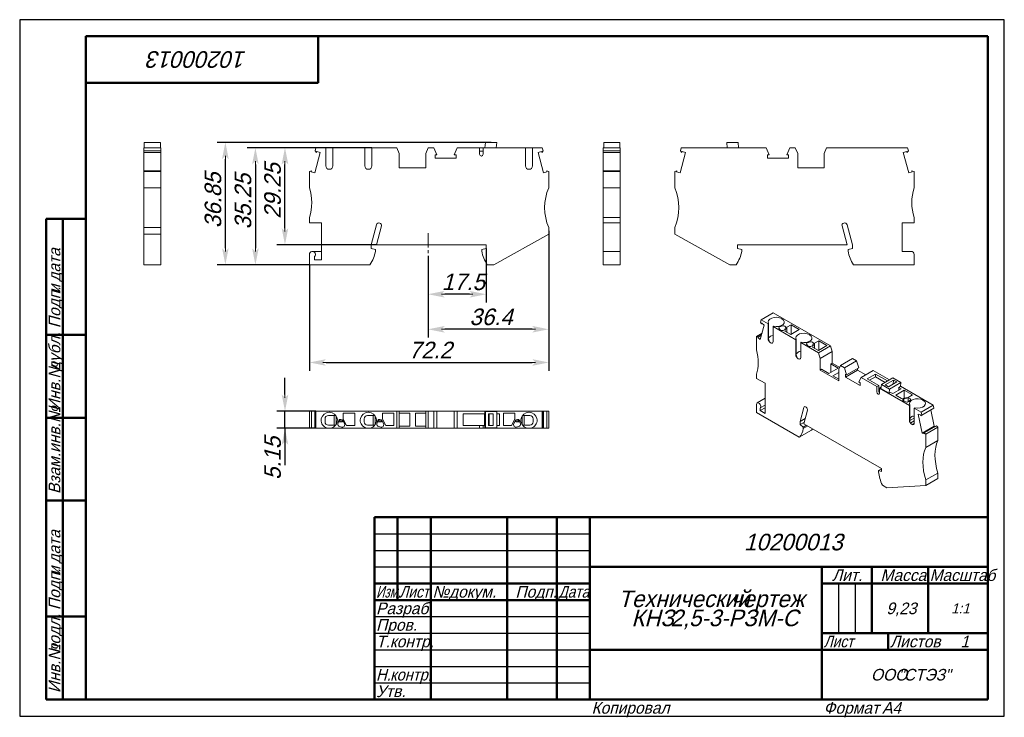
# Model space of a CAD drawing. Header units: millimetres. Extents: x 0 to 297, y 0 to 210.
import ezdxf

# ---------------------------------------------------------------- set-up
doc = ezdxf.new("R2010")
doc.units = ezdxf.units.MM
doc.linetypes.add('CENTER_per1_scale0.136024', pattern=[6.91, 4.31875, -0.86375, 0.86375, -0.86375])
doc.styles.add('TextStyle_1', font='T-FLEX Type A.TTF', dxfattribs={"oblique": 15, "height": 5})
doc.styles.add('TextStyle_2', font='T-FLEX Type A.TTF', dxfattribs={"oblique": 15, "height": 3.5})
doc.styles.add('TextStyle_3', font='T-FLEX Type A.TTF', dxfattribs={"width": 0.744064, "oblique": 15, "height": 3.5})
doc.styles.add('TextStyle_4', font='T-FLEX Type A.TTF', dxfattribs={"width": 0.883061, "oblique": 15, "height": 3.5})
doc.styles.add('TextStyle_5', font='T-FLEX Type A.TTF', dxfattribs={"width": 0.94413, "oblique": 15, "height": 3.5})
doc.styles.add('TextStyle_6', font='T-FLEX Type A.TTF', dxfattribs={"width": 0.98844, "oblique": 15, "height": 3.5})
doc.styles.add('TextStyle_7', font='T-FLEX Type A.TTF', dxfattribs={"oblique": 15, "height": 5})
doc.styles.add('TextStyle_8', font='T-FLEX Type A.TTF', dxfattribs={"oblique": 15, "height": 3})
doc.styles.add('TextStyle_9', font='T-FLEX Type A.TTF', dxfattribs={"oblique": 15, "height": 3.5})
doc.dimstyles.new('DIM_ST_1', dxfattribs={"dimtxt": 5, "dimasz": 5, "dimexe": 2.5, "dimexo": 0, "dimtad": 1, "dimrnd": 0.01, "dimdsep": 46, "dimtxsty": 'TextStyle_1', "dimblk": 'Arrow_3_C7_Status', "dimcen": 0.09, "dimclrd": 7, "dimclre": 7, "dimclrt": 7, "dimazin": 0, "dimtfac": 1, "dimtdec": 0, "dimtmove": 0, "dimatfit": 0, "dimldrblk": 'NONE', "dimfxl": 1, "dimtvp": 1, "dimtolj": 1, "dimarcsym": 0})
doc.dimstyles.new('DIM_ST_2', dxfattribs={"dimtxt": 5, "dimasz": 5, "dimexe": 2.5, "dimexo": 0, "dimtad": 1, "dimrnd": 0.01, "dimdsep": 46, "dimtxsty": 'TextStyle_1', "dimblk": 'Arrow_3_C7_Status', "dimcen": 0.09, "dimclrd": 7, "dimclre": 7, "dimclrt": 7, "dimazin": 0, "dimtfac": 1, "dimtdec": 0, "dimtmove": 0, "dimatfit": 0, "dimldrblk": 'NONE', "dimfxl": 1, "dimtvp": 1, "dimtolj": 1, "dimarcsym": 0})

# ---------------------------------------------------------------- blocks, each defined once
blk = doc.blocks.new('Arrow_3_C7_Status')
at = {"color": 7, "linetype": 'Continuous', "lineweight": 0}
blk.add_line((-1, 0), (-0.8, 0), dxfattribs=at)
at = {"color": 7}
blk.add_solid([(-1, -0.2), (0, 0), (-0.8, 0), (-1, 0.2)], dxfattribs=at)
blk = doc.blocks.new('*D5')
at = {"color": 7, "lineweight": -2}
for p, q in [((106.22, 171.38), (77.52, 171.38)), ((80.02, 147.13), (80.02, 166.38)), ((107.6, 142.13), (77.52, 142.13))]:
    blk.add_line(p, q, dxfattribs=at)
at = {"layer": 'Defpoints', "color": 0}
for p in [(80.02, 171.38), (106.22, 171.38), (107.6, 142.13)]:
    blk.add_point(p, dxfattribs=at)
at = {"color": 7, "lineweight": -2, "xscale": 5, "yscale": 5, "zscale": 5}
for p, rotation in [((80.02, 171.38), 90.00000000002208), ((80.02, 142.13), 270.0000000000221)]:
    blk.add_blockref('Arrow_3_C7_Status', p, dxfattribs=dict(at, rotation=rotation))
blk = doc.blocks.new('_None')
blk = doc.blocks.new('*D6')
at = {"color": 7, "lineweight": -2}
for p, q in [((94.42, 171.38), (68.6, 171.38)), ((71.1, 166.38), (71.1, 141.13)), ((87.4, 136.13), (68.6, 136.13))]:
    blk.add_line(p, q, dxfattribs=at)
at = {"layer": 'Defpoints', "color": 0}
for p in [(94.42, 171.38), (71.1, 136.13), (87.4, 136.13)]:
    blk.add_point(p, dxfattribs=at)
at = {"color": 7, "lineweight": -2, "xscale": 5, "yscale": 5, "zscale": 5}
for p, rotation in [((71.1, 171.38), 90.00000000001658), ((71.1, 136.13), 270.0000000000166)]:
    blk.add_blockref('Arrow_3_C7_Status', p, dxfattribs=dict(at, rotation=rotation))
blk = doc.blocks.new('*D7')
at = {"color": 7, "lineweight": -2}
for p, q in [((142.2, 172.98), (59.54, 172.98)), ((62.04, 141.13), (62.04, 167.98)), ((87.4, 136.13), (59.54, 136.13))]:
    blk.add_line(p, q, dxfattribs=at)
at = {"layer": 'Defpoints', "color": 0}
for p in [(62.04, 172.98), (142.2, 172.98), (87.4, 136.13)]:
    blk.add_point(p, dxfattribs=at)
at = {"color": 7, "lineweight": -2, "xscale": 5, "yscale": 5, "zscale": 5}
for p, rotation in [((62.04, 172.98), 90.00000000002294), ((62.04, 136.13), 270.0000000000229)]:
    blk.add_blockref('Arrow_3_C7_Status', p, dxfattribs=dict(at, rotation=rotation))
blk = doc.blocks.new('*D8')
at = {"color": 7, "lineweight": -2}
for p, q in [((140.7, 141.03), (140.7, 124.72)), ((123.2, 138.76), (123.2, 124.72)), ((135.7, 127.22), (128.2, 127.22))]:
    blk.add_line(p, q, dxfattribs=at)
at = {"layer": 'Defpoints', "color": 0}
for p in [(140.7, 141.03), (123.2, 138.76), (123.2, 127.22)]:
    blk.add_point(p, dxfattribs=at)
at = {"color": 7, "lineweight": -2, "xscale": 5, "yscale": 5, "zscale": 5, "rotation": 180}
blk.add_blockref('Arrow_3_C7_Status', (123.2, 127.22), dxfattribs=at)
at = {"color": 7, "lineweight": -2, "xscale": 5, "yscale": 5, "zscale": 5}
blk.add_blockref('Arrow_3_C7_Status', (140.7, 127.22), dxfattribs=at)
blk = doc.blocks.new('*D9')
at = {"color": 7, "lineweight": -2}
for p, q in [((159.6, 145.33), (159.6, 114.15)), ((123.2, 138.76), (123.2, 114.15)), ((154.6, 116.65), (128.2, 116.65))]:
    blk.add_line(p, q, dxfattribs=at)
at = {"layer": 'Defpoints', "color": 0}
for p in [(159.6, 145.33), (123.2, 138.76), (123.2, 116.65)]:
    blk.add_point(p, dxfattribs=at)
at = {"color": 7, "lineweight": -2, "xscale": 5, "yscale": 5, "zscale": 5, "rotation": 180}
blk.add_blockref('Arrow_3_C7_Status', (123.2, 116.65), dxfattribs=at)
at = {"color": 7, "lineweight": -2, "xscale": 5, "yscale": 5, "zscale": 5}
blk.add_blockref('Arrow_3_C7_Status', (159.6, 116.65), dxfattribs=at)
blk = doc.blocks.new('*D10')
at = {"color": 7, "lineweight": -2}
for p, q in [((159.6, 146.33), (159.6, 104.15)), ((87.4, 136.13), (87.4, 104.15)), ((92.4, 106.65), (154.6, 106.65))]:
    blk.add_line(p, q, dxfattribs=at)
at = {"layer": 'Defpoints', "color": 0}
for p in [(159.6, 146.33), (87.4, 136.13), (159.6, 106.65)]:
    blk.add_point(p, dxfattribs=at)
at = {"color": 7, "lineweight": -2, "xscale": 5, "yscale": 5, "zscale": 5}
for p, rotation in [((87.4, 106.65), 180), ((159.6, 106.65), 360)]:
    blk.add_blockref('Arrow_3_C7_Status', p, dxfattribs=dict(at, rotation=rotation))
blk = doc.blocks.new('*D11')
at = {"color": 7, "lineweight": -2}
for p, q in [((80.02, 96.97), (80.02, 101.97)), ((89.36, 91.97), (77.52, 91.97)), ((80.02, 86.82), (80.02, 91.97)), ((89.36, 86.82), (77.52, 86.82)), ((80.02, 86.82), (80.02, 75.69)), ((80.02, 81.82), (80.02, 76.82))]:
    blk.add_line(p, q, dxfattribs=at)
at = {"layer": 'Defpoints', "color": 0}
for p in [(80.02, 91.97), (89.36, 91.97), (89.36, 86.82)]:
    blk.add_point(p, dxfattribs=at)
at = {"color": 7, "lineweight": -2, "xscale": 5, "yscale": 5, "zscale": 5}
for p, rotation in [((80.02, 91.97), 269.9999999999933), ((80.02, 86.82), 89.99999999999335)]:
    blk.add_blockref('Arrow_3_C7_Status', p, dxfattribs=dict(at, rotation=rotation))
blk = doc.blocks.new('_FR1Страница_1')
at = {"color": 7, "linetype": 'Continuous', "lineweight": 25}
for p, q in [((0, 210), (0, 0)), ((297, 210), (0, 210)), ((297, 0), (297, 210)), ((107, 55), (172, 55)), ((107, 50), (172, 50)), ((107, 45), (172, 45)), ((247, 40), (247, 25)), ((252, 40), (252, 25)), ((107, 30), (172, 30)), ((107, 25), (172, 25)), ((107, 20), (172, 20)), ((242, 20), (292, 20)), ((262, 20), (262, 20)), ((107, 15), (172, 15)), ((107, 10), (172, 10)), ((0, 0), (297, 0))]:
    blk.add_line(p, q, dxfattribs=at)
at = {"color": 7, "linetype": 'Continuous', "lineweight": 50}
for p, q in [((20, 5), (20, 205)), ((20, 205), (292, 205)), ((90, 191), (90, 205)), ((292, 205), (292, 5)), ((20, 191), (90, 191)), ((8, 5), (8, 150)), ((8, 150), (20, 150)), ((13, 150), (13, 5)), ((8, 115), (20, 115)), ((8, 90), (20, 90)), ((20, 65), (8, 65)), ((107, 5), (107, 60)), ((107, 60), (292, 60)), ((114, 60), (114, 35)), ((124, 60), (124, 5)), ((147, 60), (147, 5)), ((162, 60), (162, 5)), ((172, 60), (172, 5)), ((172, 45), (292, 45)), ((242, 45), (242, 5)), ((257, 45), (257, 25)), ((274, 45), (274, 25)), ((107, 40), (172, 40)), ((242, 40), (292, 40)), ((107, 35), (172, 35)), ((8, 30), (20, 30)), ((242, 25), (292, 25)), ((262, 25), (262, 20)), ((172, 20), (292, 20)), ((20, 5), (8, 5)), ((292, 5), (20, 5))]:
    blk.add_line(p, q, dxfattribs=at)
at = {"color": 7, "oblique": 15}
for s, height, rotation, style, p in [('10200013', 5, 180, 'TextStyle_7', (68.52, 200.5)), ('дата', 3.5, 90, 'TextStyle_2', (12.25, 131.01)), ('Подп.', 3.5, 90, 'TextStyle_2', (12.25, 117)), ('и', 3.5, 90, 'TextStyle_2', (12.25, 127.51)), ('дубл.', 3.5, 90, 'TextStyle_2', (12.25, 104.01)), ('Инв.№', 3.5, 90, 'TextStyle_2', (12.25, 92)), ('Взам.инв.№', 3.5, 90, 'TextStyle_2', (12.25, 67)), ('дата', 3.5, 90, 'TextStyle_2', (12.25, 46.01)), ('Подп.', 3.5, 90, 'TextStyle_2', (12.25, 32)), ('и', 3.5, 90, 'TextStyle_2', (12.25, 42.51)), ('подл.', 3.5, 90, 'TextStyle_2', (12.25, 19.01)), ('Инв.№', 3.5, 90, 'TextStyle_2', (12.25, 7))]:
    blk.add_text(s, height=height, rotation=rotation, dxfattribs=dict(at, style=style)).set_placement(p)
for s, height, style, p in [('10200013', 5, 'TextStyle_7', (218.48, 50)), ('Лит.', 3.5, 'TextStyle_2', (245.03, 40.76)), ('Масса', 3.5, 'TextStyle_2', (259.65, 40.76)), ('№', 3.5, 'TextStyle_2', (124.5, 35.75)), ('Подп.', 3.5, 'TextStyle_2', (149.53, 35.75)), ('докум.', 3.5, 'TextStyle_2', (129.5, 35.75)), ('Технический', 5, 'TextStyle_7', (180.55, 32.88)), ('чертеж', 5, 'TextStyle_7', (214.51, 32.88)), ('Разраб.', 3.5, 'TextStyle_2', (107.5, 30.75)), ('9,23', 3.5, 'TextStyle_2', (261.41, 30.75)), ('1:1', 3, 'TextStyle_8', (280.99, 31)), ('КНЗ', 5, 'TextStyle_7', (184.53, 27.12)), ('2,5-3-РЗМ-С', 5, 'TextStyle_7', (196.32, 27.12)), ('Пров.', 3.5, 'TextStyle_2', (107.5, 25.75)), ('Т.контр.', 3.5, 'TextStyle_2', (107.5, 20.75)), ('Листов', 3.5, 'TextStyle_2', (262.5, 20.75)), ('1', 3.5, 'TextStyle_9', (283.78, 20.75)), ('ООО', 3.5, 'TextStyle_2', (256.78, 10.75)), ('"СТЭЗ"', 3.5, 'TextStyle_2', (265.03, 10.75)), ('Утв.', 3.5, 'TextStyle_2', (107.5, 5.75)), ('Копировал', 3.5, 'TextStyle_2', (172.5, 0.75)), ('Формат', 3.5, 'TextStyle_2', (242.5, 0.75)), ('A4', 3.5, 'TextStyle_2', (260.12, 0.75))]:
    blk.add_text(s, height=height, dxfattribs=dict(at, style=style)).set_placement(p)
for s, style, width, p in [('Масштаб', 'TextStyle_6', 0.98844, (274.5, 40.76)), ('Изм.', 'TextStyle_3', 0.744064, (107.5, 35.75)), ('Лист', 'TextStyle_4', 0.883061, (114.5, 35.75)), ('Дата', 'TextStyle_4', 0.883061, (162.5, 35.75)), ('Лист', 'TextStyle_4', 0.883061, (242.5, 20.75)), ('Н.', 'TextStyle_5', 0.94413, (107.5, 10.75)), ('контр.', 'TextStyle_5', 0.94413, (111.75, 10.75))]:
    blk.add_text(s, height=3.5, dxfattribs=dict(at, style=style, width=width)).set_placement(p)
blk = doc.blocks.new('Страница_1')
at = {"color": 7, "linetype": 'Continuous', "lineweight": 20}
for p, q in [((37.576, 172.983), (37.576, 171.383)), ((37.576, 172.983), (42.446, 172.983)), ((42.446, 172.983), (42.446, 171.383)), ((140.323, 171.383), (140.491, 172.983)), ((140.491, 172.983), (143.912, 172.983)), ((143.912, 172.983), (143.772, 171.383)), ((176.153, 171.383), (176.153, 172.983)), ((176.153, 172.983), (181.023, 172.983)), ((181.023, 171.383), (181.023, 172.983)), ((213.265, 172.983), (213.405, 171.383)), ((216.686, 172.983), (213.265, 172.983)), ((216.854, 171.383), (216.686, 172.983)), ((42.586, 171.383), (37.436, 171.383)), ((37.436, 171.383), (37.436, 170.421)), ((42.586, 170.421), (37.436, 170.421)), ((37.436, 169.988), (37.436, 170.421)), ((37.436, 169.988), (37.436, 169.974)), ((37.436, 169.988), (42.586, 169.988)), ((37.436, 164.404), (37.436, 169.974)), ((37.436, 169.974), (42.586, 169.974)), ((42.586, 171.383), (42.586, 170.421)), ((42.586, 169.988), (42.586, 170.421)), ((42.586, 169.974), (42.586, 169.988)), ((42.586, 164.404), (42.586, 169.974)), ((89.002, 163.864), (90.639, 169.974)), ((89.36, 171.383), (89.102, 170.421)), ((89.535, 169.988), (89.102, 170.421)), ((92.325, 171.383), (89.36, 171.383)), ((89.605, 170.251), (89.535, 169.988)), ((90.639, 169.974), (89.605, 170.251)), ((93.325, 171.383), (92.325, 171.383)), ((92.325, 171.383), (92.325, 165.889)), ((93.325, 171.383), (93.425, 171.383)), ((93.425, 171.383), (94.425, 171.383)), ((94.425, 165.889), (94.425, 171.383)), ((104.125, 171.383), (94.425, 171.383)), ((105.125, 171.383), (104.125, 171.383)), ((104.125, 171.383), (104.125, 165.889)), ((105.125, 171.383), (105.225, 171.383)), ((105.225, 171.383), (106.225, 171.383)), ((106.225, 165.889), (106.225, 171.383)), ((113.781, 171.383), (106.225, 171.383)), ((114.5, 169.683), (113.781, 171.383)), ((114.5, 169.683), (114.5, 165.383)), ((123.218, 171.383), (122.5, 169.683)), ((122.5, 165.383), (122.5, 169.683)), ((124.89, 171.383), (123.218, 171.383)), ((124.89, 171.383), (125.815, 169.278)), ((131.084, 169.278), (132.009, 171.383)), ((138.7, 171.383), (132.009, 171.383)), ((139.8, 171.383), (138.7, 171.383)), ((138.7, 171.383), (138.7, 169.433)), ((139.8, 170.329), (138.7, 170.329)), ((139.8, 169.433), (139.8, 171.383)), ((152.574, 171.383), (139.8, 171.383)), ((152.574, 165.889), (152.574, 171.383)), ((153.574, 171.383), (152.574, 171.383)), ((153.674, 171.383), (153.574, 171.383)), ((153.674, 171.383), (154.674, 171.383)), ((154.674, 171.383), (154.674, 165.889)), ((157.64, 171.383), (154.674, 171.383)), ((157.394, 170.251), (156.361, 169.974)), ((157.998, 163.864), (156.361, 169.974)), ((157.465, 169.988), (157.394, 170.251)), ((157.465, 169.988), (157.897, 170.421)), ((157.64, 171.383), (157.897, 170.421)), ((176.013, 171.383), (176.013, 170.421)), ((176.013, 171.383), (181.163, 171.383)), ((176.013, 169.988), (176.013, 170.421)), ((176.013, 170.421), (181.163, 170.421)), ((176.013, 169.988), (181.163, 169.988)), ((176.013, 169.988), (176.013, 169.974)), ((176.013, 169.974), (181.163, 169.974)), ((176.013, 164.404), (176.013, 169.974)), ((181.163, 171.383), (181.163, 170.421)), ((181.163, 169.988), (181.163, 170.421)), ((181.163, 169.974), (181.163, 169.988)), ((181.163, 164.404), (181.163, 169.974)), ((199.179, 163.864), (200.816, 169.974)), ((199.537, 171.383), (199.279, 170.421)), ((199.712, 169.988), (199.279, 170.421)), ((225.167, 171.383), (199.537, 171.383)), ((199.782, 170.251), (199.712, 169.988)), ((200.816, 169.974), (199.782, 170.251)), ((226.092, 169.278), (225.167, 171.383)), ((232.286, 171.383), (231.361, 169.278)), ((232.286, 171.383), (233.958, 171.383)), ((233.958, 171.383), (234.677, 169.683)), ((234.677, 165.383), (234.677, 169.683)), ((242.677, 169.683), (243.395, 171.383)), ((242.677, 169.683), (242.677, 165.383)), ((267.817, 171.383), (243.395, 171.383)), ((267.571, 170.251), (266.538, 169.974)), ((268.175, 163.864), (266.538, 169.974)), ((267.642, 169.988), (267.571, 170.251)), ((267.642, 169.988), (268.075, 170.421)), ((267.817, 171.383), (268.075, 170.421)), ((125.815, 169.278), (125.287, 169.278)), ((125.287, 169.278), (125.287, 168.208)), ((125.287, 168.208), (131.612, 168.208)), ((131.612, 169.278), (131.084, 169.278)), ((131.612, 168.208), (131.612, 169.278)), ((226.092, 169.278), (225.564, 169.278)), ((225.564, 169.278), (225.564, 168.208)), ((225.564, 168.208), (231.889, 168.208)), ((231.889, 169.278), (231.361, 169.278)), ((231.889, 168.208), (231.889, 169.278)), ((37.436, 164.404), (37.436, 164.233)), ((42.586, 164.404), (37.436, 164.404)), ((37.436, 164.233), (42.586, 164.233)), ((37.436, 164.233), (37.436, 159.333)), ((42.586, 164.404), (42.586, 164.233)), ((42.586, 164.233), (42.586, 159.333)), ((88.039, 164.404), (87.4, 164.233)), ((87.4, 159.333), (87.4, 164.233)), ((88.039, 164.404), (87.968, 164.141)), ((87.968, 164.141), (89.002, 163.864)), ((93.325, 164.889), (93.425, 164.889)), ((105.125, 164.889), (105.225, 164.889)), ((114.5, 165.383), (122.5, 165.383)), ((153.674, 164.889), (153.574, 164.889)), ((157.998, 163.864), (159.031, 164.141)), ((158.961, 164.404), (159.6, 164.233)), ((159.031, 164.141), (158.961, 164.404)), ((159.6, 164.233), (159.6, 159.333)), ((176.013, 164.404), (176.013, 164.233)), ((176.013, 164.404), (181.163, 164.404)), ((181.163, 164.233), (176.013, 164.233)), ((176.013, 159.333), (176.013, 164.233)), ((181.163, 164.404), (181.163, 164.233)), ((181.163, 159.333), (181.163, 164.233)), ((198.216, 164.404), (197.577, 164.233)), ((197.577, 164.233), (197.577, 159.333)), ((198.216, 164.404), (198.145, 164.141)), ((198.145, 164.141), (199.179, 163.864)), ((242.677, 165.383), (234.677, 165.383)), ((268.175, 163.864), (269.208, 164.141)), ((269.138, 164.404), (269.777, 164.233)), ((269.208, 164.141), (269.138, 164.404)), ((269.777, 159.333), (269.777, 164.233)), ((37.436, 159.333), (37.436, 147.333)), ((42.586, 159.333), (37.436, 159.333)), ((42.586, 159.333), (42.586, 147.333)), ((176.013, 159.333), (181.163, 159.333)), ((176.013, 150.333), (176.013, 159.333)), ((181.163, 150.333), (181.163, 159.333)), ((87.4, 148.733), (87.4, 150.333)), ((91, 148.733), (87.4, 148.733)), ((91, 137.633), (91, 148.733)), ((176.013, 148.733), (176.013, 150.333)), ((176.013, 150.333), (181.163, 150.333)), ((176.013, 140.133), (176.013, 148.733)), ((176.013, 148.733), (181.163, 148.733)), ((181.163, 148.733), (181.163, 150.333)), ((181.163, 140.133), (181.163, 148.733)), ((266.177, 140.133), (266.177, 148.733)), ((266.177, 148.733), (269.777, 148.733)), ((269.777, 148.733), (269.777, 150.333)), ((37.436, 147.333), (37.436, 145.333)), ((42.586, 147.333), (37.436, 147.333)), ((42.586, 147.333), (42.586, 145.333)), ((107.609, 148.14), (106, 142.133)), ((107.6, 142.133), (109.128, 147.837)), ((159.6, 147.333), (159.6, 145.333)), ((197.577, 147.333), (197.577, 145.333)), ((249.577, 142.133), (248.049, 147.837)), ((249.567, 148.14), (251.177, 142.133)), ((42.586, 145.333), (37.436, 145.333)), ((37.436, 145.333), (37.436, 136.133)), ((42.586, 145.333), (42.586, 136.133)), ((159.6, 145.333), (143.017, 136.133)), ((197.577, 145.333), (214.159, 136.133)), ((88.3, 140.133), (91, 140.133)), ((106, 142.133), (106, 141.033)), ((106, 141.033), (107.3, 140.685)), ((107.3, 140.685), (107.3, 140.233)), ((140.7, 142.133), (107.6, 142.133)), ((139.4, 140.685), (140.7, 141.033)), ((139.4, 140.233), (139.4, 140.685)), ((140.7, 141.033), (140.7, 142.133)), ((176.013, 140.133), (176.013, 139.233)), ((176.013, 140.133), (177.013, 140.133)), ((181.163, 140.133), (177.013, 140.133)), ((181.163, 140.133), (181.163, 139.233)), ((216.477, 142.133), (249.577, 142.133)), ((216.477, 141.033), (216.477, 142.133)), ((217.777, 140.685), (216.477, 141.033)), ((217.777, 140.233), (217.777, 140.685)), ((251.177, 141.033), (249.877, 140.685)), ((249.877, 140.685), (249.877, 140.233)), ((251.177, 142.133), (251.177, 141.033)), ((268.877, 140.133), (266.177, 140.133)), ((87.4, 136.133), (87.4, 139.233)), ((88.9, 138.562), (88.9, 137.633)), ((88.9, 137.633), (91, 137.633)), ((176.013, 136.133), (176.013, 139.233)), ((181.163, 136.133), (181.163, 139.233)), ((269.777, 136.133), (269.777, 139.233)), ((37.436, 136.133), (42.586, 136.133)), ((105.641, 136.133), (87.4, 136.133)), ((143.017, 136.133), (141.059, 136.133)), ((181.163, 136.133), (176.013, 136.133)), ((214.159, 136.133), (216.118, 136.133)), ((251.536, 136.133), (269.777, 136.133)), ((223.659, 119.522), (223.476, 118.841)), ((223.782, 118.311), (223.476, 118.841)), ((227.3, 121.624), (223.659, 119.522)), ((225.755, 118.311), (223.659, 119.522)), ((227.3, 121.624), (244.569, 111.654)), ((229.856, 119.863), (229.927, 119.822)), ((223.405, 113.529), (224.563, 117.849)), ((223.832, 118.497), (223.782, 118.311)), ((223.94, 118.402), (223.782, 118.311)), ((224.563, 117.849), (223.832, 118.497)), ((225.755, 118.311), (225.91, 118.4)), ((225.755, 118.311), (225.755, 113.825)), ((225.91, 113.914), (225.91, 118.4)), ((227.394, 117.543), (227.24, 117.454)), ((227.24, 112.968), (227.24, 117.454)), ((234.099, 113.494), (227.24, 117.454)), ((229.433, 116.45), (229.043, 116.84)), ((229.288, 117.369), (230.136, 117.652)), ((230.673, 116.464), (230.252, 116.323)), ((231.091, 117.274), (230.673, 116.464)), ((231.397, 117.262), (230.795, 116.095)), ((230.795, 116.095), (232.561, 115.076)), ((230.819, 117.546), (231.091, 117.274)), ((232.667, 117.995), (231.397, 117.262)), ((231.397, 117.262), (231.397, 115.748)), ((232.561, 115.076), (235.142, 116.566)), ((232.667, 117.995), (232.667, 115.137)), ((235.142, 116.566), (232.667, 117.995)), ((222.273, 114.484), (223.916, 115.432)), ((222.273, 110.483), (222.273, 114.484)), ((222.724, 114.363), (222.273, 114.484)), ((223.745, 114.795), (222.675, 114.177)), ((222.724, 114.363), (222.675, 114.177)), ((222.675, 114.177), (223.405, 113.529)), ((223.794, 114.981), (222.724, 114.363)), ((234.099, 113.494), (234.253, 113.583)), ((234.099, 113.494), (234.099, 109.008)), ((234.253, 109.097), (234.253, 113.583)), ((238.2, 115.045), (238.271, 115.004)), ((241.011, 113.177), (239.741, 112.444)), ((241.011, 113.177), (241.011, 110.32)), ((243.486, 111.749), (241.011, 113.177)), ((226.462, 112.6), (226.533, 112.559)), ((235.738, 112.726), (235.584, 112.637)), ((235.584, 108.15), (235.584, 112.637)), ((240.927, 109.552), (235.584, 112.637)), ((237.776, 111.633), (237.386, 112.023)), ((237.632, 112.551), (238.48, 112.834)), ((239.017, 111.646), (238.596, 111.506)), ((239.435, 112.457), (239.017, 111.646)), ((239.741, 112.444), (239.139, 111.278)), ((239.139, 111.278), (240.905, 110.259)), ((239.163, 112.729), (239.435, 112.457)), ((239.741, 112.444), (239.741, 110.93)), ((240.905, 110.259), (243.486, 111.749)), ((244.569, 111.654), (240.927, 109.552)), ((245.077, 109.973), (241.435, 107.87)), ((245.077, 109.973), (244.569, 111.654)), ((245.077, 109.973), (245.077, 106.462)), ((234.806, 107.783), (234.877, 107.742)), ((241.435, 107.87), (240.927, 109.552)), ((241.435, 107.87), (241.435, 104.359)), ((247.6, 105.699), (251.242, 107.801)), ((252.424, 107.119), (248.782, 105.016)), ((252.424, 107.119), (251.242, 107.801)), ((252.424, 107.119), (253.078, 105.023)), ((241.842, 104.594), (241.435, 104.359)), ((241.435, 104.359), (247.092, 101.093)), ((241.842, 104.594), (244.069, 103.308)), ((244.069, 103.308), (246.898, 104.941)), ((245.077, 106.462), (244.67, 106.227)), ((244.67, 106.227), (244.67, 103.655)), ((246.898, 104.941), (244.67, 106.227)), ((245.077, 106.462), (247.346, 105.152)), ((247.6, 105.699), (247.092, 104.604)), ((247.092, 101.093), (247.092, 104.604)), ((248.782, 105.016), (247.6, 105.699)), ((248.782, 105.016), (249.436, 102.92)), ((249.063, 102.262), (252.705, 104.364)), ((253.078, 105.023), (249.436, 102.92)), ((252.705, 104.364), (252.705, 104.807)), ((255.213, 102.916), (252.705, 104.364)), ((257.458, 104.212), (253.816, 102.11)), ((257.458, 104.212), (262.324, 101.403)), ((222.273, 101.828), (222.273, 103.135)), ((224.818, 100.358), (222.273, 101.828)), ((247.092, 103.665), (245.271, 102.614)), ((245.271, 102.614), (247.092, 101.563)), ((249.436, 102.92), (249.063, 103.136)), ((249.063, 103.136), (249.063, 102.262)), ((249.063, 102.262), (253.536, 99.68)), ((253.162, 100.769), (253.816, 102.11)), ((258.547, 99.379), (253.816, 102.11)), ((258.139, 103.166), (255.629, 101.717)), ((255.629, 101.717), (259.113, 99.705)), ((256.375, 101.286), (258.139, 102.305)), ((261.758, 101.077), (258.139, 103.166)), ((258.139, 103.166), (258.139, 102.305)), ((261.013, 100.646), (258.139, 102.305)), ((263.356, 101.999), (259.913, 100.011)), ((263.565, 101.34), (261.055, 99.89)), ((263.356, 101.999), (265.775, 100.603)), ((263.565, 101.34), (263.448, 100.122)), ((263.565, 101.34), (264.561, 100.765)), ((224.818, 91.295), (224.818, 100.358)), ((253.536, 100.553), (253.162, 100.769)), ((253.536, 99.68), (253.536, 100.553)), ((258.547, 99.379), (259.113, 99.705)), ((258.547, 99.379), (258.547, 97.787)), ((259.113, 99.705), (259.113, 98.844)), ((259.325, 98.722), (259.113, 98.844)), ((259.113, 98.844), (259.113, 98.113)), ((259.837, 99.225), (259.325, 98.93)), ((259.325, 97.337), (259.325, 98.93)), ((268.358, 93.714), (259.325, 98.93)), ((259.794, 98.773), (259.913, 100.011)), ((259.794, 98.773), (262.233, 97.365)), ((259.913, 100.011), (262.332, 98.614)), ((261.055, 99.89), (262.051, 99.315)), ((264.561, 100.765), (262.051, 99.315)), ((262.332, 98.614), (262.233, 97.365)), ((262.332, 98.614), (265.775, 100.603)), ((263.375, 97.245), (265.885, 98.694)), ((264.239, 96.787), (266.82, 98.277)), ((265.21, 99.084), (265.145, 98.267)), ((265.677, 99.353), (265.21, 99.084)), ((265.885, 98.694), (265.21, 99.084)), ((265.775, 100.603), (265.677, 99.353)), ((265.685, 99.463), (275.581, 93.749)), ((266.82, 98.277), (269.295, 96.848)), ((266.82, 98.277), (266.82, 95.907)), ((224.818, 95.846), (222.459, 94.483)), ((262.7, 97.635), (262.233, 97.365)), ((262.7, 97.635), (263.375, 97.245)), ((266.005, 95.767), (264.239, 96.787)), ((268.025, 96.115), (266.005, 95.767)), ((266.402, 95.452), (266.645, 95.695)), ((266.645, 95.695), (268.049, 95.936)), ((266.645, 95.695), (266.645, 94.971)), ((269.295, 96.848), (268.025, 96.115)), ((268.049, 95.936), (268.52, 95.78)), ((268.049, 95.936), (268.049, 94.786)), ((268.703, 95.385), (268.213, 94.895)), ((272.53, 95.225), (272.459, 95.266)), ((222.273, 91.54), (222.273, 94.071)), ((223.333, 92.153), (224.818, 93.01)), ((223.333, 92.911), (223.333, 92.153)), ((223.333, 92.153), (224.818, 91.295)), ((223.359, 92.925), (224.818, 93.767)), ((236.563, 93.094), (235.425, 88.846)), ((236.556, 88.193), (237.637, 92.226)), ((267.298, 94.754), (266.622, 94.979)), ((268.512, 93.804), (268.358, 93.714)), ((268.358, 89.228), (268.358, 93.714)), ((268.512, 93.804), (268.512, 89.317)), ((269.843, 92.857), (269.997, 92.946)), ((269.843, 92.857), (269.843, 88.371)), ((271.94, 91.647), (269.843, 92.857)), ((275.581, 93.749), (271.94, 91.647)), ((275.764, 92.858), (272.122, 90.755)), ((275.835, 87.464), (274.84, 92.324)), ((275.581, 93.749), (275.764, 92.858)), ((87.4, 86.823), (87.4, 91.973)), ((88.039, 91.973), (87.4, 91.973)), ((88.039, 91.973), (88.039, 86.823)), ((89.002, 91.973), (88.039, 91.973)), ((89.002, 86.823), (89.002, 91.973)), ((89.002, 91.973), (89.102, 91.973)), ((89.102, 91.973), (89.102, 86.823)), ((89.36, 91.973), (89.102, 91.973)), ((89.36, 91.973), (89.36, 86.823)), ((89.36, 91.973), (113.781, 91.973)), ((92.1, 88.773), (92.1, 89.673)), ((93.1, 90.673), (93.325, 90.673)), ((93.325, 91.623), (93.425, 91.623)), ((93.425, 90.673), (93.325, 90.673)), ((95.337, 90.673), (93.425, 90.673)), ((94.849, 87.773), (94.849, 90.673)), ((95.475, 90.471), (95.475, 90.099)), ((95.475, 90.099), (95.613, 90.209)), ((95.475, 90.099), (95.475, 88.347)), ((95.977, 88.166), (96.231, 89.113)), ((96.55, 88.793), (96.55, 89.456)), ((96.843, 89.466), (97.368, 89.326)), ((96.95, 88.793), (96.95, 89.438)), ((97.35, 89.331), (97.35, 88.793)), ((97.368, 89.326), (98.065, 88.037)), ((97.6, 91.323), (97.6, 89.527)), ((101.1, 91.323), (97.6, 91.323)), ((97.6, 89.527), (98.602, 87.673)), ((101.1, 87.673), (101.1, 91.323)), ((103.9, 88.773), (103.9, 89.673)), ((104.9, 90.673), (105.125, 90.673)), ((105.125, 91.623), (105.225, 91.623)), ((105.225, 90.673), (105.125, 90.673)), ((107.137, 90.673), (105.225, 90.673)), ((106.649, 87.773), (106.649, 90.673)), ((107.275, 90.471), (107.275, 90.099)), ((107.275, 90.099), (107.413, 90.209)), ((107.275, 90.099), (107.275, 88.347)), ((107.777, 88.166), (108.031, 89.113)), ((108.35, 88.793), (108.35, 89.456)), ((108.643, 89.466), (109.168, 89.326)), ((108.75, 88.793), (108.75, 89.438)), ((109.15, 89.331), (109.15, 88.793)), ((109.168, 89.326), (109.865, 88.037)), ((109.4, 91.323), (109.4, 89.527)), ((112.9, 91.323), (109.4, 91.323)), ((109.4, 89.527), (110.402, 87.673)), ((112.9, 87.673), (112.9, 91.323)), ((114.5, 91.973), (113.781, 91.973)), ((113.781, 91.973), (113.781, 86.823)), ((114.5, 91.973), (122.5, 91.973)), ((114.5, 91.973), (114.5, 86.823)), ((117.65, 91.398), (114.5, 91.398)), ((117.65, 87.398), (117.65, 91.398)), ((122.5, 91.398), (119.35, 91.398)), ((119.35, 91.398), (119.35, 87.398)), ((123.218, 91.973), (122.5, 91.973)), ((122.5, 86.823), (122.5, 91.973)), ((124.89, 91.973), (123.218, 91.973)), ((123.218, 86.823), (123.218, 91.973)), ((124.89, 91.973), (124.89, 86.823)), ((124.89, 91.973), (125.815, 91.973)), ((131.084, 91.973), (125.815, 91.973)), ((125.815, 91.973), (125.815, 86.823)), ((131.084, 86.823), (131.084, 91.973)), ((131.084, 91.973), (132.009, 91.973)), ((132.009, 91.973), (157.64, 91.973)), ((132.009, 91.973), (132.009, 86.823)), ((133.773, 91.173), (133.773, 87.623)), ((140.323, 91.173), (133.773, 91.173)), ((140.212, 91.173), (140.212, 87.623)), ((140.323, 91.173), (140.323, 91.833)), ((140.323, 91.833), (140.491, 91.833)), ((140.491, 91.833), (143.912, 91.833)), ((140.491, 91.833), (140.491, 86.963)), ((141.446, 91.173), (142.855, 91.173)), ((141.446, 91.173), (141.446, 87.623)), ((141.659, 91.173), (141.659, 87.623)), ((142.855, 91.173), (142.855, 87.623)), ((143.912, 86.963), (143.912, 91.833)), ((144.727, 91.173), (143.912, 91.173)), ((144.727, 87.623), (144.727, 91.173)), ((145.899, 91.323), (149.399, 91.323)), ((145.899, 87.673), (145.899, 91.323)), ((149.399, 89.527), (148.397, 87.673)), ((148.938, 88.037), (149.634, 89.326)), ((149.399, 91.323), (149.399, 89.527)), ((149.634, 89.326), (150.159, 89.466)), ((149.65, 89.33), (149.65, 88.793)), ((150.05, 88.793), (150.05, 89.437)), ((150.45, 88.793), (150.45, 89.457)), ((150.772, 89.113), (151.025, 88.166)), ((151.524, 90.099), (151.386, 90.209)), ((151.524, 90.471), (151.524, 90.099)), ((151.524, 90.099), (151.524, 88.347)), ((151.662, 90.673), (153.574, 90.673)), ((152.15, 87.773), (152.15, 90.673)), ((153.674, 91.623), (153.574, 91.623)), ((153.574, 90.673), (153.674, 90.673)), ((153.899, 90.673), (153.674, 90.673)), ((154.899, 88.773), (154.899, 89.673)), ((157.64, 91.973), (157.897, 91.973)), ((157.64, 91.973), (157.64, 86.823)), ((157.998, 91.973), (157.897, 91.973)), ((157.897, 91.973), (157.897, 86.823)), ((158.961, 91.973), (157.998, 91.973)), ((157.998, 91.973), (157.998, 86.823)), ((158.961, 91.973), (158.961, 86.823)), ((158.961, 91.973), (159.6, 91.973)), ((159.6, 86.823), (159.6, 91.973)), ((235.171, 84.093), (222.273, 91.54)), ((236.97, 89.738), (235.425, 88.846)), ((268.693, 89.221), (268.514, 89.282)), ((268.518, 89.474), (268.693, 89.221)), ((269.843, 89.885), (268.693, 89.221)), ((272.193, 85.361), (271.035, 91.018)), ((271.766, 90.822), (271.035, 91.018)), ((271.816, 90.579), (271.766, 90.822)), ((271.816, 90.579), (272.122, 90.755)), ((271.94, 91.647), (272.122, 90.755)), ((88.039, 86.823), (87.4, 86.823)), ((88.039, 86.823), (89.002, 86.823)), ((89.002, 86.823), (89.102, 86.823)), ((89.36, 86.823), (89.102, 86.823)), ((92.325, 86.823), (89.36, 86.823)), ((92.325, 86.823), (92.325, 87.041)), ((93.325, 86.823), (92.325, 86.823)), ((93.325, 87.773), (93.1, 87.773)), ((93.325, 87.773), (93.425, 87.773)), ((93.325, 86.823), (93.425, 86.823)), ((93.425, 87.773), (95.337, 87.773)), ((93.425, 86.823), (94.425, 86.823)), ((94.425, 87.041), (94.425, 86.823)), ((104.125, 86.823), (94.425, 86.823)), ((95.613, 88.236), (95.475, 88.347)), ((95.475, 88.347), (95.475, 87.975)), ((96.145, 88.793), (97.35, 88.793)), ((96.145, 88.793), (96.55, 88.793)), ((97.204, 87.144), (96.451, 87.346)), ((96.55, 88.793), (96.95, 88.793)), ((96.55, 88.793), (96.55, 88.793)), ((96.95, 88.793), (97.35, 88.793)), ((97.35, 88.793), (97.35, 88.793)), ((98.065, 88.037), (97.939, 87.568)), ((98.602, 87.673), (101.1, 87.673)), ((104.125, 86.823), (104.125, 87.041)), ((105.125, 86.823), (104.125, 86.823)), ((105.125, 87.773), (104.9, 87.773)), ((105.125, 87.773), (105.225, 87.773)), ((105.125, 86.823), (105.225, 86.823)), ((105.225, 87.773), (107.137, 87.773)), ((105.225, 86.823), (106.225, 86.823)), ((106.225, 87.041), (106.225, 86.823)), ((113.781, 86.823), (106.225, 86.823)), ((107.275, 88.347), (107.275, 87.975)), ((107.413, 88.236), (107.275, 88.347)), ((108.35, 88.793), (107.945, 88.793)), ((109.004, 87.144), (108.251, 87.346)), ((108.35, 88.793), (108.75, 88.793)), ((108.75, 88.793), (109.15, 88.793)), ((109.865, 88.037), (109.739, 87.568)), ((110.402, 87.673), (112.9, 87.673)), ((114.5, 86.823), (113.781, 86.823)), ((114.5, 87.398), (117.65, 87.398)), ((114.5, 86.823), (122.5, 86.823)), ((119.35, 87.398), (122.5, 87.398)), ((123.218, 86.823), (122.5, 86.823)), ((124.89, 86.823), (123.218, 86.823)), ((124.89, 86.823), (125.815, 86.823)), ((125.815, 86.823), (131.084, 86.823)), ((131.084, 86.823), (132.009, 86.823)), ((138.7, 86.823), (132.009, 86.823)), ((133.773, 87.623), (138.7, 87.623)), ((139.8, 87.623), (138.7, 87.623)), ((138.7, 86.823), (138.7, 87.623)), ((139.8, 86.823), (138.7, 86.823)), ((139.8, 87.623), (140.323, 87.623)), ((139.8, 87.623), (139.8, 86.823)), ((152.574, 86.823), (139.8, 86.823)), ((140.323, 86.963), (140.323, 87.623)), ((140.323, 86.963), (140.491, 86.963)), ((140.491, 86.963), (143.912, 86.963)), ((141.446, 87.623), (142.855, 87.623)), ((143.912, 87.623), (144.727, 87.623)), ((148.397, 87.673), (145.899, 87.673)), ((149.063, 87.568), (148.938, 88.037)), ((150.05, 88.793), (149.65, 88.793)), ((150.552, 87.346), (149.798, 87.144)), ((150.45, 88.793), (150.05, 88.793)), ((150.55, 88.793), (150.45, 88.793)), ((150.55, 88.793), (150.857, 88.793)), ((151.386, 88.236), (151.524, 88.347)), ((151.524, 88.347), (151.524, 87.975)), ((153.574, 87.773), (151.662, 87.773)), ((152.574, 87.041), (152.574, 86.823)), ((153.574, 86.823), (152.574, 86.823)), ((153.674, 87.773), (153.574, 87.773)), ((153.674, 86.823), (153.574, 86.823)), ((153.674, 87.773), (153.899, 87.773)), ((153.674, 86.823), (154.674, 86.823)), ((154.674, 86.823), (154.674, 87.041)), ((157.64, 86.823), (154.674, 86.823)), ((157.64, 86.823), (157.897, 86.823)), ((157.998, 86.823), (157.897, 86.823)), ((157.998, 86.823), (158.961, 86.823)), ((158.961, 86.823), (159.6, 86.823)), ((238.813, 86.196), (235.171, 84.093)), ((235.425, 88.846), (235.425, 87.948)), ((236.686, 88.676), (235.425, 87.948)), ((235.425, 87.948), (236.344, 87.133)), ((236.344, 87.133), (237.368, 87.724)), ((237.688, 87.539), (236.344, 86.764)), ((236.344, 87.133), (236.344, 86.764)), ((259.961, 74.68), (236.556, 88.193)), ((268.759, 88.403), (269.843, 89.029)), ((269.136, 87.963), (269.065, 88.003)), ((269.285, 87.901), (269.828, 88.215)), ((275.835, 87.464), (272.193, 85.361)), ((276.516, 87.511), (272.874, 85.409)), ((273.326, 85.008), (276.967, 87.111)), ((276.243, 87.354), (275.835, 87.464)), ((276.516, 87.511), (276.967, 87.111)), ((276.967, 87.111), (276.967, 83.11)), ((272.193, 85.361), (272.924, 85.165)), ((272.874, 85.409), (273.326, 85.008)), ((272.924, 85.165), (272.874, 85.409)), ((273.326, 85.008), (273.326, 81.008)), ((276.967, 83.11), (273.326, 81.008)), ((259.961, 74.559), (259.042, 74.028)), ((259.961, 73.782), (259.961, 74.68)), ((259.042, 73.659), (259.042, 74.028)), ((259.042, 74.028), (259.961, 73.782)), ((276.967, 73.312), (273.326, 71.21)), ((276.967, 71.679), (273.326, 69.577)), ((276.967, 73.312), (276.967, 71.679)), ((261.6, 68.835), (260.215, 69.634)), ((273.326, 69.577), (261.6, 68.835)), ((273.326, 71.21), (273.326, 69.577))]:
    blk.add_line(p, q, dxfattribs=at)
at = {"color": 7, "linetype": 'CENTER_per1_scale0.136024', "lineweight": 9}
blk.add_line((123.2, 145.67), (123.2, 138.76), dxfattribs=at)
at = {"color": 7, "lineweight": 20, "flags": 128}
for points in [[(226.462, 112.6), (226.329, 112.7), (226.212, 112.833), (226.038, 113.172), (225.94, 113.554), (225.917, 113.741), (225.91, 113.914)], [(234.806, 107.783), (234.673, 107.883), (234.556, 108.016), (234.381, 108.355), (234.284, 108.737), (234.261, 108.924), (234.253, 109.097)], [(268.512, 89.317), (268.52, 89.145), (268.543, 88.957), (268.64, 88.575), (268.815, 88.237), (268.931, 88.103), (269.065, 88.003)], [(268.518, 89.474), (268.618, 89.764), (268.743, 90.008), (268.893, 90.2), (269.065, 90.334), (269.257, 90.41), (269.465, 90.424), (269.685, 90.38), (269.843, 90.31)]]:
    blk.add_lwpolyline(points, dxfattribs=at)
at = {"color": 7, "linetype": 'Continuous', "lineweight": 20}
for centre, radius, start, end in [((139.25, 169.433), 0.55, 180.00001, 0), ((93.325, 165.889), 1, 179.99999, 270), ((93.425, 165.889), 1, 270, 0), ((105.125, 165.889), 1, 180, 270), ((105.225, 165.889), 1, 270, 360), ((153.574, 165.889), 1, 180, 270), ((153.674, 165.889), 1, 270, 0), ((73.091, 154.833), 15, 342.5424, 17.4576), ((173.347, 153.333), 15, 156.42182, 203.57818), ((183.829, 153.333), 15, 336.42182, 23.57818), ((284.086, 154.833), 15, 162.5424, 197.4576), ((108.382, 147.933), 0.8, 73.31672, 165), ((108.452, 148.018), 0.7, 345, 76.79952), ((248.725, 148.018), 0.7, 103.20048, 195), ((248.794, 147.933), 0.8, 15, 106.68328), ((88.3, 139.233), 0.9, 311.81031, 180.00001), ((97.906, 141.649), 9.5, 324.50968, 351.4318), ((148.794, 141.649), 9.5, 188.5682, 215.49032), ((208.383, 141.649), 9.5, 324.50968, 351.4318), ((259.271, 141.649), 9.5, 188.5682, 215.49032), ((268.877, 139.233), 0.9, 360, 90), ((226.826, 113.047), 0.568, 239.00584, 299.80516), ((235.17, 108.229), 0.568, 239.00584, 299.80516), ((93.325, 89.223), 2.4, 90, 245.37568), ((93.1, 89.673), 1, 89.99989, 179.99997), ((93.425, 89.223), 2.4, 294.62432, 90), ((96.714, 88.983), 0.5, 75, 165), ((105.125, 89.223), 2.4, 90, 245.37568), ((104.9, 89.673), 1, 89.99989, 179.99998), ((105.225, 89.223), 2.4, 294.62432, 90), ((108.514, 88.983), 0.5, 75, 165), ((150.289, 88.983), 0.5, 15, 105), ((153.574, 89.223), 2.4, 90, 245.37568), ((153.674, 89.223), 2.4, 294.62432, 90), ((153.899, 89.673), 1, 0, 90), ((93.1, 88.773), 1, 180, 270), ((93.325, 89.223), 2.4, 245.37568, 270), ((93.425, 89.223), 2.4, 270, 294.62432), ((96.624, 87.993), 0.67, 165, 255), ((97.36, 87.723), 0.6, 255, 345), ((104.9, 88.773), 1, 180, 270), ((105.125, 89.223), 2.4, 245.37568, 270), ((105.225, 89.223), 2.4, 270, 294.62432), ((108.424, 87.993), 0.67, 165, 255), ((109.16, 87.723), 0.6, 255, 345), ((149.643, 87.723), 0.6, 195, 285), ((150.378, 87.993), 0.67, 285, 15), ((153.574, 89.223), 2.4, 245.37568, 270), ((153.674, 89.223), 2.4, 270, 294.62432), ((153.899, 88.773), 1, 270, 360), ((269.429, 88.45), 0.568, 239.00574, 299.80508)]:
    blk.add_arc(centre, radius, start, end, dxfattribs=at)
for centre, major_axis, ratio, start_param, end_param in [((228.159, 118.883), (2.4, 0), 0.5773503, 0.7853982, 3.4972154), ((228.23, 118.842), (2.4, 0), 0.5773503, 4.3567662, 7.0685835), ((229.623, 117.034), (0.67, 0), 0.5773503, 2.0943951, 3.6651914), ((229.952, 116.623), (0.6, 0), 0.5773503, 3.6651914, 5.2359878), ((230.386, 117.402), (0.5, 0), 0.5773503, 0.5235988, 2.0943951), ((226.462, 113.417), (-0.5, 0.866), 0.5773503, 0.7853982, 2.3561945), ((228.159, 113.58), (2.4, 0), 0.5773503, 1.9638556, 2.7859699), ((226.533, 113.376), (-0.5, 0.866), 0.5773503, 2.3561945, 3.9269908), ((236.503, 114.065), (2.4, 0), 0.5773503, 0.7853982, 3.4972154), ((236.574, 114.025), (2.4, 0), 0.5773503, 4.3567662, 7.0685835), ((238.73, 112.584), (0.5, 0), 0.5773503, 0.5235988, 2.0943951), ((212.155, 112.65), (-7.5, 12.99), 0.5773503, 3.6222982, 4.2316835), ((236.503, 108.763), (2.4, 0), 0.5773503, 1.9638556, 2.7859699), ((237.967, 112.216), (0.67, 0), 0.5773503, 2.0943951, 3.6651914), ((238.296, 111.806), (0.6, 0), 0.5773503, 3.6651914, 5.2359878), ((234.806, 108.599), (-0.5, 0.866), 0.5773503, 0.7853982, 2.3561945), ((234.877, 108.559), (-0.5, 0.866), 0.5773503, 2.3561945, 3.9269908), ((259.502, 97.889), (-0.275, 0.476), 0.5773503, 0.7853982, 1.8843327), ((258.936, 97.562), (-0.275, 0.476), 0.5773491, 0.7853992, 3.9269918), ((266.922, 95.279), (0.6, 0), 0.5773503, 2.6179939, 4.1887902), ((270.762, 94.286), (2.4, 0), 0.5773503, 0.7853982, 3.4972154), ((268.27, 95.53), (0.5, 0), 0.5773503, 5.7595865, 7.3303829), ((270.833, 94.245), (2.4, 0), 0.5773503, 4.3567662, 7.0685835), ((222.909, 93.704), (-0.45, 0.779), 0.5773503, 3.0859221, 7.0685835), ((237.109, 92.609), (-0.4, 0.693), 0.5773503, 5.2066089, 6.8067841), ((237.159, 92.65), (-0.35, 0.606), 0.5773503, 3.6651914, 5.2673952), ((267.633, 95.089), (0.67, 0), 0.5773503, 4.1887902, 5.7595865), ((269.065, 88.82), (-0.5, 0.866), 0.5773503, 0.7853982, 2.3561945), ((229.702, 91.755), (-4.75, 8.227), 0.5773503, 3.3075678, 3.7774476), ((233.343, 93.857), (-4.75, 8.227), 0.5773503, 3.3075678, 3.4136482), ((269.136, 88.779), (-0.5, 0.866), 0.5773503, 2.3561945, 3.9269908), ((283.047, 70.496), (-7.5, 12.99), 0.5773503, 0.3738813, 1.196915), ((286.689, 72.599), (-7.5, 12.99), 0.5773503, 0.3738813, 1.196915), ((265.685, 70.98), (-4.75, 8.227), 0.5773503, 0.9349414, 1.4048212)]:
    blk.add_ellipse(centre, major_axis=major_axis, ratio=ratio, start_param=start_param, end_param=end_param, dxfattribs=at)
blk.add_blockref('_FR1Страница_1', (0, 0))
at = {"color": 7, "style": 'TextStyle_1', "oblique": 15}
for s, p in [('29.25', (78.77, 149.971)), ('36.85', (60.79, 147.148)), ('35.25', (69.85, 146.777)), ('5.15', (78.77, 71.218))]:
    blk.add_text(s, height=5, rotation=90, dxfattribs=at).set_placement(p)
for s, p in [('17.5', (127.305, 128.47)), ('36.4', (135.68, 117.9)), ('72.2', (117.362, 107.9))]:
    blk.add_text(s, height=5, dxfattribs=at).set_placement(p)
for base, p1, p2, angle, dimstyle, picture, middle in [((62.04, 172.983), (87.4, 136.133), (142.201, 172.983), 90, 'DIM_ST_2', '*D7', (62.04, 153.758)), ((71.1, 136.133), (94.425, 171.383), (87.4, 136.133), 270, 'DIM_ST_1', '*D6', (71.1, 153.21)), ((80.02, 171.383), (107.6, 142.133), (106.225, 171.383), 90, 'DIM_ST_1', '*D5', (80.02, 156.758)), ((123.2, 116.65), (159.6, 145.333), (123.2, 138.76), 180, 'DIM_ST_1', '*D9', (140.86, 116.65)), ((123.2, 127.22), (140.7, 141.033), (123.2, 138.76), 180, 'DIM_ST_1', '*D8', (131.95, 127.22)), ((80.02, 91.973), (89.36, 86.823), (89.36, 91.973), 90, 'DIM_ST_1', '*D11', (80.02, 75.685))]:
    dim = blk.add_linear_dim(base=base, p1=p1, p2=p2, angle=angle, text=' ', dimstyle=dimstyle)
    dim.commit()
    dim.dimension.update_dxf_attribs({"geometry": picture, "text_midpoint": middle, "dimtype": 160})
dim = blk.add_linear_dim(base=(159.6, 106.65), p1=(87.4, 136.133), p2=(159.6, 146.333), text=' ', dimstyle='DIM_ST_2')
dim.commit()
dim.dimension.update_dxf_attribs({"geometry": '*D10', "text_midpoint": (122.72, 106.65), "dimtype": 160})

msp = doc.modelspace()

# ---------------------------------------------------------------- block references
msp.add_blockref('Страница_1', (0, 0))

doc.saveas('drawing.dxf')
